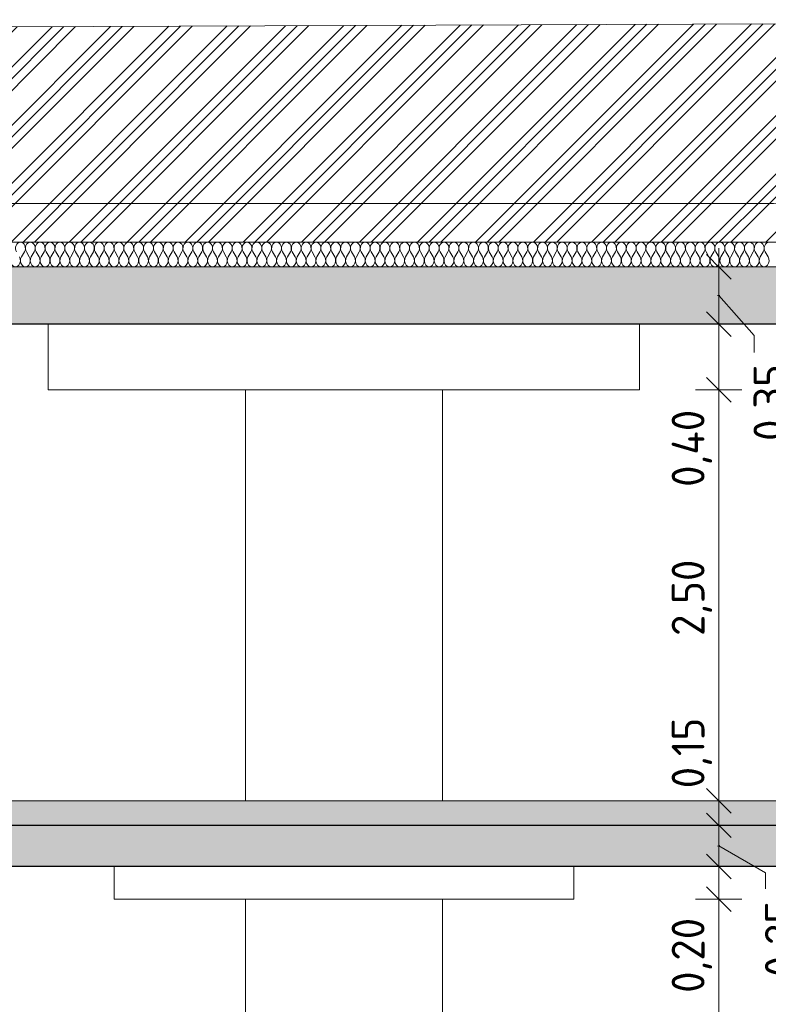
# Model space of a CAD drawing. Header units: millimetres. Extents: x -7244281 to -6598479, y 5719953 to 5938280.
# Tile 15 of 73: x -6774381 to -6769821, y 5728958 to 5734951. Entities that reach past the tile are written whole.
import ezdxf
from ezdxf.enums import TextEntityAlignment as Align

# ---------------------------------------------------------------- set-up
doc = ezdxf.new("R2010")
doc.units = ezdxf.units.MM
doc.header["$MEASUREMENT"] = 0
doc.set_wipeout_variables(frame=1)
doc.linetypes.add('Wipeout_Contour', pattern=[1000, 0, -1000])
doc.linetypes.add('Штрихпунктирная', pattern=[670.277762, 352.777767, -176.388884, 0, -141.111112])
for name, color, linetype, lineweight in [('0_Ном._пера__1', 7, 'Continuous', 0), ('0_Ном._пера__120', 7, 'Continuous', 0), ('АР-Перекрытия_Приямки.АР_Ном._пера__1', 7, 'Continuous', 30), ('АР-Перекрытия_Приямки.АР_Ном._пера__101', 252, 'Continuous', 0), ('АР-Разуклонка кровли_Ном._пера__1', 7, 'Continuous', 0), ('АР-Стены_внутренние_пилоны.АР_Ном._пера__1', 7, 'Continuous', 30), ('АР-Чертеж-Оси_Осевые размеры.АР_Ном._пера__120', 7, 'Continuous', 0), ('АР-Чертеж-Размеры.АР_Ном._пера__1', 7, 'Continuous', 0), ('Местность - Рельеф_Ном._пера__1', 7, 'Continuous', 0)]:
    doc.layers.add(name, color=color, linetype=linetype, lineweight=lineweight)
for name, color, linetype in [('АР-Перекрытия_Приямки.АР', 7, 'Continuous'), ('АР-Разуклонка кровли', 7, 'Continuous'), ('АР-Стены_внутренние_пилоны.АР', 7, 'Continuous'), ('АР-Чертеж-Оси_Осевые размеры.АР', 7, 'Continuous'), ('АР-Чертеж-Размеры.АР', 7, 'Continuous'), ('Местность - Рельеф', 7, 'Continuous')]:
    doc.layers.add(name, color=color, linetype=linetype)
doc.layers.add('АР-Перекрытия_Приямки.АР_Ном._пера__180', color=7, linetype='Continuous', lineweight=5, true_color=0xd6cda7)
doc.styles.add('РЎР“Р•РќР•Р\xa0Р\x98Р\xa0_РЎРўР\x98Р›Р¬_1', font='GOTHIC.TTF')
doc.styles.add('РЎР“Р•РќР•Р\xa0Р\x98Р\xa0_РЎРўР\x98Р›Р¬_2', font='GOST_Common.ttf')
doc.dimstyles.new('СГЕНЕРИР_СТИЛЬ__3', dxfattribs={"dimtxt": 200, "dimasz": 142.5, "dimexe": 0.18, "dimexo": 300000, "dimgap": 0, "dimtad": 1, "dimlfac": 0.001, "dimzin": 0, "dimdsep": 46, "dimtxsty": 'РЎР“Р•РќР•Р\xa0Р\x98Р\xa0_РЎРўР\x98Р›Р¬_2', "dimblk": 'ARROWHEAD_6', "dimblk1": 'ARROWHEAD_6', "dimblk2": 'ARROWHEAD_6', "dimcen": 0.09, "dimclrd": 7, "dimclre": 7, "dimclrt": 7, "dimadec": 0, "dimazin": 0, "dimtfac": 1, "dimtdec": 4, "dimtmove": 0, "dimatfit": 3, "dimfxl": 1, "dimtolj": 1, "dimtzin": 0, "dimarcsym": 0})
doc.dimstyles.new('СГЕНЕРИР_СТИЛЬ__5', dxfattribs={"dimtxt": 200, "dimasz": 142.5, "dimexe": 0.18, "dimexo": 300000, "dimgap": 0, "dimtad": 1, "dimlfac": 0.001, "dimzin": 0, "dimdsep": 46, "dimtxsty": 'РЎР“Р•РќР•Р\xa0Р\x98Р\xa0_РЎРўР\x98Р›Р¬_2', "dimblk": 'ARROWHEAD_6', "dimblk1": 'ARROWHEAD_6', "dimblk2": 'ARROWHEAD_6', "dimcen": 0.09, "dimclrd": 7, "dimclre": 7, "dimclrt": 7, "dimadec": 0, "dimazin": 0, "dimtfac": 1, "dimtdec": 4, "dimtmove": 2, "dimatfit": 3, "dimfxl": 1, "dimtolj": 1, "dimtzin": 0, "dimarcsym": 0})
doc.dimstyles.new('СГЕНЕРИР_СТИЛЬ__7', dxfattribs={"dimtxt": 0.18, "dimasz": 91.2, "dimexe": 0.18, "dimexo": 0.0625, "dimgap": 0, "dimtad": 0, "dimtih": 1, "dimtoh": 1, "dimdec": 4, "dimzin": 0, "dimdsep": 46, "dimcen": 0.09, "dimadec": 0, "dimazin": 0, "dimtfac": 1, "dimtdec": 4, "dimtmove": 0, "dimatfit": 3, "dimldrblk": 'ARROWHEAD_11', "dimfxl": 1, "dimtolj": 1, "dimtzin": 0, "dimarcsym": 0})
pattern_1 = [(45, (-6283484.88, 5731196.98), (-84.852814, 84.852814), []), (45, (-6283527.3, 5731239.41), (-84.852814, 84.852814), [90, -30, 0, -30])]

# ---------------------------------------------------------------- blocks, each defined once
blk = doc.blocks.new('Элемент Разреза_6_1', base_point=(-6283484.9, 5731197))
at = {"layer": 'АР-Перекрытия_Приямки.АР_Ном._пера__101', "linetype": 'Continuous', "lineweight": 0}
h = blk.add_hatch(dxfattribs=at)
h.set_pattern_fill('ЖЕЛЕЗОБЕТОН__PROJECT__0001', color=252, style=0, pattern_type=2)
h.set_pattern_definition(pattern_1)
h.paths.add_polyline_path([(-6808853.1, 5733097), (-6767056.6, 5733097), (-6767056.6, 5733447), (-6808853.1, 5733447)])
at = {"layer": 'АР-Перекрытия_Приямки.АР_Ном._пера__1', "color": 7, "linetype": 'Continuous', "lineweight": 30}
for p, q in [((-6767056.6, 5733447), (-6808853.1, 5733447)), ((-6767456.6, 5733097), (-6796706.6, 5733097))]:
    blk.add_line(p, q, dxfattribs=at)
blk = doc.blocks.new('Элемент Разреза_9_1', base_point=(-6283484.9, 5731197))
at = {"layer": 'Местность - Рельеф', "linetype": 'Continuous', "lineweight": 0, "true_color": 0x000000}
h = blk.add_hatch(dxfattribs=at)
h.set_pattern_fill('АЛЮМИНИЙ_0001', color=18, style=0, pattern_type=2)
h.set_pattern_definition([(45, (-6283484.88, 5731196.98), (-176.7767, 176.7767), []), (45, (-6283520.23, 5731232.34), (-176.7767, 176.7767), []), (45, (-6283555.6, 5731267.7), (-176.7767, 176.7767), [])])
h.paths.add_polyline_path([(-6808853.1, 5733447), (-6767056.6, 5733447), (-6767056.6, 5729797), (-6764184.8, 5729797), (-6764184.8, 5734950.9), (-6765000.5, 5734934), (-6768199.7, 5734932.4), (-6777057.5, 5734897), (-6783555, 5734762.4), (-6785794.5, 5734713.8), (-6789811.1, 5734630.6), (-6797346.2, 5734623.6), (-6802770.1, 5734669), (-6808169.9, 5734610.5), (-6808294.5, 5734612.9), (-6808853.1, 5734614.7)])
at = {"layer": 'Местность - Рельеф_Ном._пера__1', "color": 7, "linetype": 'Continuous', "lineweight": 0}
for p, q in [((-6773006.6, 5730197), (-6773006.6, 5733097)), ((-6771806.6, 5730197), (-6771806.6, 5733097))]:
    blk.add_line(p, q, dxfattribs=at)
at = {"layer": 'Местность - Рельеф_Ном._пера__1', "color": 7, "linetype": 'Continuous', "lineweight": 0, "flags": 128}
blk.add_lwpolyline([(-6808853.1, 5734614.7), (-6808294.5, 5734612.9), (-6808169.9, 5734610.5), (-6802770.1, 5734669), (-6797346.2, 5734623.6), (-6789811.1, 5734630.6), (-6785794.5, 5734713.8), (-6783555, 5734762.4), (-6777057.5, 5734897), (-6768199.7, 5734932.4), (-6765000.5, 5734934), (-6764184.8, 5734950.9)], dxfattribs=at)
blk = doc.blocks.new('Элемент Разреза_12_1', base_point=(-6283484.9, 5731197))
at = {"layer": 'АР-Разуклонка кровли_Ном._пера__1', "color": 7, "linetype": 'Continuous', "lineweight": 0, "flags": 128}
blk.add_lwpolyline([(-6767056.6, 5733787), (-6769790.5, 5733831.5), (-6808853.1, 5733831.5)], dxfattribs=at)
blk = doc.blocks.new('Элемент Разреза_15_1', base_point=(-6283484.9, 5731197))
at = {"layer": 'АР-Стены_внутренние_пилоны.АР_Ном._пера__1', "color": 7, "linetype": 'Continuous', "lineweight": 0}
for p, q in [((-6773006.6, 5726597), (-6773006.6, 5729797)), ((-6771806.6, 5726597), (-6771806.6, 5729797))]:
    blk.add_line(p, q, dxfattribs=at)
blk = doc.blocks.new('Стандартный Маркер Сетки[5]_1', base_point=(-6773006.6, 5729797))
at = {"layer": 'АР-Чертеж-Оси_Осевые размеры.АР_Ном._пера__120', "color": 7, "linetype": 'Штрихпунктирная', "lineweight": 0}
blk.add_line((-6773006.6, 5728797), (-6773006.6, 5729797), dxfattribs=at)
at = {"layer": 'АР-Чертеж-Оси_Осевые размеры.АР_Ном._пера__120', "color": 7, "lineweight": 0, "style": 'РЎР“Р•РќР•Р\xa0Р\x98Р\xa0_РЎРўР\x98Р›Р¬_1'}
blk.add_attdef('AC_MarkerText_1', text='', height=350, rotation=360, dxfattribs=at).set_placement((-6773006.6, 5723653.1), align=Align.TOP_CENTER)
blk = doc.blocks.new('Элемент Разреза_18_1', base_point=(-6283484.9, 5731197))
at = {"layer": 'АР-Перекрытия_Приямки.АР_Ном._пера__101', "linetype": 'Continuous', "lineweight": 0}
h = blk.add_hatch(dxfattribs=at)
h.set_pattern_fill('ЖЕЛЕЗОБЕТОН__PROJECT__0001', color=252, style=0, pattern_type=2)
h.set_pattern_definition(pattern_1)
h.paths.add_polyline_path([(-6780207.3, 5729797), (-6767056.6, 5729797), (-6767056.6, 5730047), (-6767456.6, 5730047), (-6780207.3, 5730047)])
at = {"layer": 'АР-Перекрытия_Приямки.АР_Ном._пера__180', "linetype": 'Continuous', "lineweight": 0, "true_color": 0xf4f1e8}
blk.add_hatch(color=7, dxfattribs=at).paths.add_polyline_path([(-6780207.3, 5730197), (-6780207.3, 5730047), (-6767456.6, 5730047), (-6767456.6, 5730197)])
at = {"layer": 'АР-Перекрытия_Приямки.АР_Ном._пера__1', "color": 7, "linetype": 'Continuous', "lineweight": 0}
blk.add_line((-6767456.6, 5730197), (-6780207.3, 5730197), dxfattribs=at)
at = {"layer": 'АР-Перекрытия_Приямки.АР_Ном._пера__1', "color": 7, "linetype": 'Continuous', "lineweight": 30}
for p, q in [((-6767456.6, 5730047), (-6780207.3, 5730047)), ((-6767456.6, 5729797), (-6780207.3, 5729797))]:
    blk.add_line(p, q, dxfattribs=at)
blk = doc.blocks.new('*X55', base_point=(-6283484.9, 5731197))
at = {"layer": '0_Ном._пера__1', "color": 7, "linetype": 'Continuous', "lineweight": 0}
for p, q in [((-6774370.5, 5733507), (-6774352.5, 5733537)), ((-6774322.5, 5733507), (-6774340.5, 5733537)), ((-6774310.5, 5733507), (-6774292.5, 5733537)), ((-6774262.5, 5733507), (-6774280.5, 5733537)), ((-6774250.5, 5733507), (-6774232.5, 5733537)), ((-6774202.5, 5733507), (-6774220.5, 5733537)), ((-6774190.5, 5733507), (-6774172.5, 5733537)), ((-6774142.5, 5733507), (-6774160.5, 5733537)), ((-6774130.5, 5733507), (-6774112.5, 5733537)), ((-6774082.5, 5733507), (-6774100.5, 5733537)), ((-6774070.5, 5733507), (-6774052.5, 5733537)), ((-6774022.5, 5733507), (-6774040.5, 5733537)), ((-6774010.5, 5733507), (-6773992.5, 5733537)), ((-6773962.5, 5733507), (-6773980.5, 5733537)), ((-6773950.5, 5733507), (-6773932.5, 5733537)), ((-6773902.5, 5733507), (-6773920.5, 5733537)), ((-6773890.5, 5733507), (-6773872.5, 5733537)), ((-6773842.5, 5733507), (-6773860.5, 5733537)), ((-6773830.5, 5733507), (-6773812.5, 5733537)), ((-6773782.5, 5733507), (-6773800.5, 5733537)), ((-6773770.5, 5733507), (-6773752.5, 5733537)), ((-6773722.5, 5733507), (-6773740.5, 5733537)), ((-6773710.5, 5733507), (-6773692.5, 5733537)), ((-6773662.5, 5733507), (-6773680.5, 5733537)), ((-6773650.5, 5733507), (-6773632.5, 5733537)), ((-6773602.5, 5733507), (-6773620.5, 5733537)), ((-6773590.5, 5733507), (-6773572.5, 5733537)), ((-6773542.5, 5733507), (-6773560.5, 5733537)), ((-6773530.5, 5733507), (-6773512.5, 5733537)), ((-6773482.5, 5733507), (-6773500.5, 5733537)), ((-6773470.5, 5733507), (-6773452.5, 5733537)), ((-6773422.5, 5733507), (-6773440.5, 5733537)), ((-6773410.5, 5733507), (-6773392.5, 5733537)), ((-6773362.5, 5733507), (-6773380.5, 5733537)), ((-6773350.5, 5733507), (-6773332.5, 5733537)), ((-6773302.5, 5733507), (-6773320.5, 5733537)), ((-6773290.5, 5733507), (-6773272.5, 5733537)), ((-6773242.5, 5733507), (-6773260.5, 5733537)), ((-6773230.5, 5733507), (-6773212.5, 5733537)), ((-6773182.5, 5733507), (-6773200.5, 5733537)), ((-6773170.5, 5733507), (-6773152.5, 5733537)), ((-6773122.5, 5733507), (-6773140.5, 5733537)), ((-6773110.5, 5733507), (-6773092.5, 5733537)), ((-6773062.5, 5733507), (-6773080.5, 5733537)), ((-6773050.5, 5733507), (-6773032.5, 5733537)), ((-6773002.5, 5733507), (-6773020.5, 5733537)), ((-6772990.5, 5733507), (-6772972.5, 5733537)), ((-6772942.5, 5733507), (-6772960.5, 5733537)), ((-6772930.5, 5733507), (-6772912.5, 5733537)), ((-6772882.5, 5733507), (-6772900.5, 5733537)), ((-6772870.5, 5733507), (-6772852.5, 5733537)), ((-6772822.5, 5733507), (-6772840.5, 5733537)), ((-6772810.5, 5733507), (-6772792.5, 5733537)), ((-6772762.5, 5733507), (-6772780.5, 5733537)), ((-6772750.5, 5733507), (-6772732.5, 5733537)), ((-6772702.5, 5733507), (-6772720.5, 5733537)), ((-6772690.5, 5733507), (-6772672.5, 5733537)), ((-6772642.5, 5733507), (-6772660.5, 5733537)), ((-6772630.5, 5733507), (-6772612.5, 5733537)), ((-6772582.5, 5733507), (-6772600.5, 5733537)), ((-6772570.5, 5733507), (-6772552.5, 5733537)), ((-6772522.5, 5733507), (-6772540.5, 5733537)), ((-6772510.5, 5733507), (-6772492.5, 5733537)), ((-6772462.5, 5733507), (-6772480.5, 5733537)), ((-6772450.5, 5733507), (-6772432.5, 5733537)), ((-6772402.5, 5733507), (-6772420.5, 5733537)), ((-6772390.5, 5733507), (-6772372.5, 5733537)), ((-6772342.5, 5733507), (-6772360.5, 5733537)), ((-6772330.5, 5733507), (-6772312.5, 5733537)), ((-6772282.5, 5733507), (-6772300.5, 5733537)), ((-6772270.5, 5733507), (-6772252.5, 5733537)), ((-6772222.5, 5733507), (-6772240.5, 5733537)), ((-6772210.5, 5733507), (-6772192.5, 5733537)), ((-6772162.5, 5733507), (-6772180.5, 5733537)), ((-6772150.5, 5733507), (-6772132.5, 5733537)), ((-6772102.5, 5733507), (-6772120.5, 5733537)), ((-6772090.5, 5733507), (-6772072.5, 5733537)), ((-6772042.5, 5733507), (-6772060.5, 5733537)), ((-6772030.5, 5733507), (-6772012.5, 5733537)), ((-6771982.5, 5733507), (-6772000.5, 5733537)), ((-6771970.5, 5733507), (-6771952.5, 5733537)), ((-6771922.5, 5733507), (-6771940.5, 5733537)), ((-6771910.5, 5733507), (-6771892.5, 5733537)), ((-6771862.5, 5733507), (-6771880.5, 5733537)), ((-6771850.5, 5733507), (-6771832.5, 5733537)), ((-6771802.5, 5733507), (-6771820.5, 5733537)), ((-6771790.5, 5733507), (-6771772.5, 5733537)), ((-6771742.5, 5733507), (-6771760.5, 5733537)), ((-6771730.5, 5733507), (-6771712.5, 5733537)), ((-6771682.5, 5733507), (-6771700.5, 5733537)), ((-6771670.5, 5733507), (-6771652.5, 5733537)), ((-6771622.5, 5733507), (-6771640.5, 5733537)), ((-6771610.5, 5733507), (-6771592.5, 5733537)), ((-6771562.5, 5733507), (-6771580.5, 5733537)), ((-6771550.5, 5733507), (-6771532.5, 5733537)), ((-6771502.5, 5733507), (-6771520.5, 5733537)), ((-6771490.5, 5733507), (-6771472.5, 5733537)), ((-6771442.5, 5733507), (-6771460.5, 5733537)), ((-6771430.5, 5733507), (-6771412.5, 5733537)), ((-6771382.5, 5733507), (-6771400.5, 5733537)), ((-6771370.5, 5733507), (-6771352.5, 5733537)), ((-6771322.5, 5733507), (-6771340.5, 5733537)), ((-6771310.5, 5733507), (-6771292.5, 5733537)), ((-6771262.5, 5733507), (-6771280.5, 5733537)), ((-6771250.5, 5733507), (-6771232.5, 5733537)), ((-6771202.5, 5733507), (-6771220.5, 5733537)), ((-6771190.5, 5733507), (-6771172.5, 5733537)), ((-6771142.5, 5733507), (-6771160.5, 5733537)), ((-6771130.5, 5733507), (-6771112.5, 5733537)), ((-6771082.5, 5733507), (-6771100.5, 5733537)), ((-6771070.5, 5733507), (-6771052.5, 5733537)), ((-6771022.5, 5733507), (-6771040.5, 5733537)), ((-6771010.5, 5733507), (-6770992.5, 5733537)), ((-6770962.5, 5733507), (-6770980.5, 5733537)), ((-6770950.5, 5733507), (-6770932.5, 5733537)), ((-6770902.5, 5733507), (-6770920.5, 5733537)), ((-6770890.5, 5733507), (-6770872.5, 5733537)), ((-6770842.5, 5733507), (-6770860.5, 5733537)), ((-6770830.5, 5733507), (-6770812.5, 5733537)), ((-6770782.5, 5733507), (-6770800.5, 5733537)), ((-6770770.5, 5733507), (-6770752.5, 5733537)), ((-6770722.5, 5733507), (-6770740.5, 5733537)), ((-6770710.5, 5733507), (-6770692.5, 5733537)), ((-6770662.5, 5733507), (-6770680.5, 5733537)), ((-6770650.5, 5733507), (-6770632.5, 5733537)), ((-6770602.5, 5733507), (-6770620.5, 5733537)), ((-6770590.5, 5733507), (-6770572.5, 5733537)), ((-6770542.5, 5733507), (-6770560.5, 5733537)), ((-6770530.5, 5733507), (-6770512.5, 5733537)), ((-6770482.5, 5733507), (-6770500.5, 5733537)), ((-6770470.5, 5733507), (-6770452.5, 5733537)), ((-6770422.5, 5733507), (-6770440.5, 5733537)), ((-6770410.5, 5733507), (-6770392.5, 5733537)), ((-6770362.5, 5733507), (-6770380.5, 5733537)), ((-6770350.5, 5733507), (-6770332.5, 5733537)), ((-6770302.5, 5733507), (-6770320.5, 5733537)), ((-6770290.5, 5733507), (-6770272.5, 5733537)), ((-6770242.5, 5733507), (-6770260.5, 5733537)), ((-6770230.5, 5733507), (-6770212.5, 5733537)), ((-6770182.5, 5733507), (-6770200.5, 5733537)), ((-6770170.5, 5733507), (-6770152.5, 5733537)), ((-6770122.5, 5733507), (-6770140.5, 5733537)), ((-6770110.5, 5733507), (-6770092.5, 5733537)), ((-6770062.5, 5733507), (-6770080.5, 5733537)), ((-6770050.5, 5733507), (-6770032.5, 5733537)), ((-6770002.5, 5733507), (-6770020.5, 5733537)), ((-6769990.5, 5733507), (-6769972.5, 5733537)), ((-6769942.5, 5733507), (-6769960.5, 5733537)), ((-6769930.5, 5733507), (-6769912.5, 5733537)), ((-6769882.5, 5733507), (-6769900.5, 5733537)), ((-6769870.5, 5733507), (-6769852.5, 5733537)), ((-6769822.5, 5733507), (-6769840.5, 5733537))]:
    blk.add_line(p, q, dxfattribs=at)
for centre, start_param, end_param in [((-6774376.5, 5733559.5), 0, 2.214297), ((-6774376.5, 5733559.5), 4.068888, 6.283185), ((-6774316.5, 5733559.5), 0, 2.214297), ((-6774316.5, 5733559.5), 4.068888, 6.283185), ((-6774256.5, 5733559.5), 0, 2.214297), ((-6774256.5, 5733559.5), 4.068888, 6.283185), ((-6774196.5, 5733559.5), 0, 2.214297), ((-6774196.5, 5733559.5), 4.068888, 6.283185), ((-6774136.5, 5733559.5), 0, 2.214297), ((-6774136.5, 5733559.5), 4.068888, 6.283185), ((-6774076.5, 5733559.5), 0, 2.214297), ((-6774076.5, 5733559.5), 4.068888, 6.283185), ((-6774016.5, 5733559.5), 0, 2.214297), ((-6774016.5, 5733559.5), 4.068888, 6.283185), ((-6773956.5, 5733559.5), 0, 2.214297), ((-6773956.5, 5733559.5), 4.068888, 6.283185), ((-6773896.5, 5733559.5), 0, 2.214297), ((-6773896.5, 5733559.5), 4.068888, 6.283185), ((-6773836.5, 5733559.5), 0, 2.214297), ((-6773836.5, 5733559.5), 4.068888, 6.283185), ((-6773776.5, 5733559.5), 0, 2.214297), ((-6773776.5, 5733559.5), 4.068888, 6.283185), ((-6773716.5, 5733559.5), 0, 2.214297), ((-6773716.5, 5733559.5), 4.068888, 6.283185), ((-6773656.5, 5733559.5), 0, 2.214297), ((-6773656.5, 5733559.5), 4.068888, 6.283185), ((-6773596.5, 5733559.5), 0, 2.214297), ((-6773596.5, 5733559.5), 4.068888, 6.283185), ((-6773536.5, 5733559.5), 0, 2.214297), ((-6773536.5, 5733559.5), 4.068888, 6.283185), ((-6773476.5, 5733559.5), 0, 2.214297), ((-6773476.5, 5733559.5), 4.068888, 6.283185), ((-6773416.5, 5733559.5), 0, 2.214297), ((-6773416.5, 5733559.5), 4.068888, 6.283185), ((-6773356.5, 5733559.5), 0, 2.214297), ((-6773356.5, 5733559.5), 4.068888, 6.283185), ((-6773296.5, 5733559.5), 0, 2.214297), ((-6773296.5, 5733559.5), 4.068888, 6.283185), ((-6773236.5, 5733559.5), 0, 2.214297), ((-6773236.5, 5733559.5), 4.068888, 6.283185), ((-6773176.5, 5733559.5), 0, 2.214297), ((-6773176.5, 5733559.5), 4.068888, 6.283185), ((-6773116.5, 5733559.5), 0, 2.214297), ((-6773116.5, 5733559.5), 4.068888, 6.283185), ((-6773056.5, 5733559.5), 0, 2.214297), ((-6773056.5, 5733559.5), 4.068888, 6.283185), ((-6772996.5, 5733559.5), 0, 2.214297), ((-6772996.5, 5733559.5), 4.068888, 6.283185), ((-6772936.5, 5733559.5), 0, 2.214297), ((-6772936.5, 5733559.5), 4.068888, 6.283185), ((-6772876.5, 5733559.5), 0, 2.214297), ((-6772876.5, 5733559.5), 4.068888, 6.283185), ((-6772816.5, 5733559.5), 0, 2.214297), ((-6772816.5, 5733559.5), 4.068888, 6.283185), ((-6772756.5, 5733559.5), 0, 2.214297), ((-6772756.5, 5733559.5), 4.068888, 6.283185), ((-6772696.5, 5733559.5), 0, 2.214297), ((-6772696.5, 5733559.5), 4.068888, 6.283185), ((-6772636.5, 5733559.5), 0, 2.214297), ((-6772636.5, 5733559.5), 4.068888, 6.283185), ((-6772576.5, 5733559.5), 0, 2.214297), ((-6772576.5, 5733559.5), 4.068888, 6.283185), ((-6772516.5, 5733559.5), 0, 2.214297), ((-6772516.5, 5733559.5), 4.068888, 6.283185), ((-6772456.5, 5733559.5), 0, 2.214297), ((-6772456.5, 5733559.5), 4.068888, 6.283185), ((-6772396.5, 5733559.5), 0, 2.214297), ((-6772396.5, 5733559.5), 4.068888, 6.283185), ((-6772336.5, 5733559.5), 0, 2.214297), ((-6772336.5, 5733559.5), 4.068888, 6.283185), ((-6772276.5, 5733559.5), 0, 2.214297), ((-6772276.5, 5733559.5), 4.068888, 6.283185), ((-6772216.5, 5733559.5), 0, 2.214297), ((-6772216.5, 5733559.5), 4.068888, 6.283185), ((-6772156.5, 5733559.5), 0, 2.214297), ((-6772156.5, 5733559.5), 4.068888, 6.283185), ((-6772096.5, 5733559.5), 0, 2.214297), ((-6772096.5, 5733559.5), 4.068888, 6.283185), ((-6772036.5, 5733559.5), 0, 2.214297), ((-6772036.5, 5733559.5), 4.068888, 6.283185), ((-6771976.5, 5733559.5), 0, 2.214297), ((-6771976.5, 5733559.5), 4.068888, 6.283185), ((-6771916.5, 5733559.5), 0, 2.214297), ((-6771916.5, 5733559.5), 4.068888, 6.283185), ((-6771856.5, 5733559.5), 0, 2.214297), ((-6771856.5, 5733559.5), 4.068888, 6.283185), ((-6771796.5, 5733559.5), 0, 2.214297), ((-6771796.5, 5733559.5), 4.068888, 6.283185), ((-6771736.5, 5733559.5), 0, 2.214297), ((-6771736.5, 5733559.5), 4.068888, 6.283185), ((-6771676.5, 5733559.5), 0, 2.214297), ((-6771676.5, 5733559.5), 4.068888, 6.283185), ((-6771616.5, 5733559.5), 0, 2.214297), ((-6771616.5, 5733559.5), 4.068888, 6.283185), ((-6771556.5, 5733559.5), 0, 2.214297), ((-6771556.5, 5733559.5), 4.068888, 6.283185), ((-6771496.5, 5733559.5), 0, 2.214297), ((-6771496.5, 5733559.5), 4.068888, 6.283185), ((-6771436.5, 5733559.5), 0, 2.214297), ((-6771436.5, 5733559.5), 4.068888, 6.283185), ((-6771376.5, 5733559.5), 0, 2.214297), ((-6771376.5, 5733559.5), 4.068888, 6.283185), ((-6771316.5, 5733559.5), 0, 2.214297), ((-6771316.5, 5733559.5), 4.068888, 6.283185), ((-6771256.5, 5733559.5), 0, 2.214297), ((-6771256.5, 5733559.5), 4.068888, 6.283185), ((-6771196.5, 5733559.5), 0, 2.214297), ((-6771196.5, 5733559.5), 4.068888, 6.283185), ((-6771136.5, 5733559.5), 0, 2.214297), ((-6771136.5, 5733559.5), 4.068888, 6.283185), ((-6771076.5, 5733559.5), 0, 2.214297), ((-6771076.5, 5733559.5), 4.068888, 6.283185), ((-6771016.5, 5733559.5), 0, 2.214297), ((-6771016.5, 5733559.5), 4.068888, 6.283185), ((-6770956.5, 5733559.5), 0, 2.214297), ((-6770956.5, 5733559.5), 4.068888, 6.283185), ((-6770896.5, 5733559.5), 0, 2.214297), ((-6770896.5, 5733559.5), 4.068888, 6.283185), ((-6770836.5, 5733559.5), 0, 2.214297), ((-6770836.5, 5733559.5), 4.068888, 6.283185), ((-6770776.5, 5733559.5), 0, 2.214297), ((-6770776.5, 5733559.5), 4.068888, 6.283185), ((-6770716.5, 5733559.5), 0, 2.214297), ((-6770716.5, 5733559.5), 4.068888, 6.283185), ((-6770656.5, 5733559.5), 0, 2.214297), ((-6770656.5, 5733559.5), 4.068888, 6.283185), ((-6770596.5, 5733559.5), 0, 2.214297), ((-6770596.5, 5733559.5), 4.068888, 6.283185), ((-6770536.5, 5733559.5), 0, 2.214297), ((-6770536.5, 5733559.5), 4.068888, 6.283185), ((-6770476.5, 5733559.5), 0, 2.214297), ((-6770476.5, 5733559.5), 4.068888, 6.283185), ((-6770416.5, 5733559.5), 0, 2.214297), ((-6770416.5, 5733559.5), 4.068888, 6.283185), ((-6770356.5, 5733559.5), 0, 2.214297), ((-6770356.5, 5733559.5), 4.068888, 6.283185), ((-6770296.5, 5733559.5), 0, 2.214297), ((-6770296.5, 5733559.5), 4.068888, 6.283185), ((-6770236.5, 5733559.5), 0, 2.214297), ((-6770236.5, 5733559.5), 4.068888, 6.283185), ((-6770176.5, 5733559.5), 0, 2.214297), ((-6770176.5, 5733559.5), 4.068888, 6.283185), ((-6770116.5, 5733559.5), 0, 2.214297), ((-6770116.5, 5733559.5), 4.068888, 6.283185), ((-6770056.5, 5733559.5), 0, 2.214297), ((-6770056.5, 5733559.5), 4.068888, 6.283185), ((-6769996.5, 5733559.5), 0, 2.214297), ((-6769996.5, 5733559.5), 4.068888, 6.283185), ((-6769936.5, 5733559.5), 0, 2.214297), ((-6769936.5, 5733559.5), 4.068888, 6.283185), ((-6769876.5, 5733559.5), 0, 2.214297), ((-6769876.5, 5733559.5), 4.068888, 6.283185), ((-6769816.5, 5733559.5), 0, 2.214297), ((-6774406.5, 5733484.5), 0.927295, 5.35589), ((-6774346.5, 5733484.5), 0.927295, 5.35589), ((-6774286.5, 5733484.5), 0.927295, 5.35589), ((-6774226.5, 5733484.5), 0.927295, 5.35589), ((-6774166.5, 5733484.5), 0.927295, 5.35589), ((-6774106.5, 5733484.5), 0.927295, 5.35589), ((-6774046.5, 5733484.5), 0.927295, 5.35589), ((-6773986.5, 5733484.5), 0.927295, 5.35589), ((-6773926.5, 5733484.5), 0.927295, 5.35589), ((-6773866.5, 5733484.5), 0.927295, 5.35589), ((-6773806.5, 5733484.5), 0.927295, 5.35589), ((-6773746.5, 5733484.5), 0.927295, 5.35589), ((-6773686.5, 5733484.5), 0.927295, 5.35589), ((-6773626.5, 5733484.5), 0.927295, 5.35589), ((-6773566.5, 5733484.5), 0.927295, 5.35589), ((-6773506.5, 5733484.5), 0.927295, 5.35589), ((-6773446.5, 5733484.5), 0.927295, 5.35589), ((-6773386.5, 5733484.5), 0.927295, 5.35589), ((-6773326.5, 5733484.5), 0.927295, 5.35589), ((-6773266.5, 5733484.5), 0.927295, 5.35589), ((-6773206.5, 5733484.5), 0.927295, 5.35589), ((-6773146.5, 5733484.5), 0.927295, 5.35589), ((-6773086.5, 5733484.5), 0.927295, 5.35589), ((-6773026.5, 5733484.5), 0.927295, 5.35589), ((-6772966.5, 5733484.5), 0.927295, 5.35589), ((-6772906.5, 5733484.5), 0.927295, 5.35589), ((-6772846.5, 5733484.5), 0.927295, 5.35589), ((-6772786.5, 5733484.5), 0.927295, 5.35589), ((-6772726.5, 5733484.5), 0.927295, 5.35589), ((-6772666.5, 5733484.5), 0.927295, 5.35589), ((-6772606.5, 5733484.5), 0.927295, 5.35589), ((-6772546.5, 5733484.5), 0.927295, 5.35589), ((-6772486.5, 5733484.5), 0.927295, 5.35589), ((-6772426.5, 5733484.5), 0.927295, 5.35589), ((-6772366.5, 5733484.5), 0.927295, 5.35589), ((-6772306.5, 5733484.5), 0.927295, 5.35589), ((-6772246.5, 5733484.5), 0.927295, 5.35589), ((-6772186.5, 5733484.5), 0.927295, 5.35589), ((-6772126.5, 5733484.5), 0.927295, 5.35589), ((-6772066.5, 5733484.5), 0.927295, 5.35589), ((-6772006.5, 5733484.5), 0.927295, 5.35589), ((-6771946.5, 5733484.5), 0.927295, 5.35589), ((-6771886.5, 5733484.5), 0.927295, 5.35589), ((-6771826.5, 5733484.5), 0.927295, 5.35589), ((-6771766.5, 5733484.5), 0.927295, 5.35589), ((-6771706.5, 5733484.5), 0.927295, 5.35589), ((-6771646.5, 5733484.5), 0.927295, 5.35589), ((-6771586.5, 5733484.5), 0.927295, 5.35589), ((-6771526.5, 5733484.5), 0.927295, 5.35589), ((-6771466.5, 5733484.5), 0.927295, 5.35589), ((-6771406.5, 5733484.5), 0.927295, 5.35589), ((-6771346.5, 5733484.5), 0.927295, 5.35589), ((-6771286.5, 5733484.5), 0.927295, 5.35589), ((-6771226.5, 5733484.5), 0.927295, 5.35589), ((-6771166.5, 5733484.5), 0.927295, 5.35589), ((-6771106.5, 5733484.5), 0.927295, 5.35589), ((-6771046.5, 5733484.5), 0.927295, 5.35589), ((-6770986.5, 5733484.5), 0.927295, 5.35589), ((-6770926.5, 5733484.5), 0.927295, 5.35589), ((-6770866.5, 5733484.5), 0.927295, 5.35589), ((-6770806.5, 5733484.5), 0.927295, 5.35589), ((-6770746.5, 5733484.5), 0.927295, 5.35589), ((-6770686.5, 5733484.5), 0.927295, 5.35589), ((-6770626.5, 5733484.5), 0.927295, 5.35589), ((-6770566.5, 5733484.5), 0.927295, 5.35589), ((-6770506.5, 5733484.5), 0.927295, 5.35589), ((-6770446.5, 5733484.5), 0.927295, 5.35589), ((-6770386.5, 5733484.5), 0.927295, 5.35589), ((-6770326.5, 5733484.5), 0.927295, 5.35589), ((-6770266.5, 5733484.5), 0.927295, 5.35589), ((-6770206.5, 5733484.5), 0.927295, 5.35589), ((-6770146.5, 5733484.5), 0.927295, 5.35589), ((-6770086.5, 5733484.5), 0.927295, 5.35589), ((-6770026.5, 5733484.5), 0.927295, 5.35589), ((-6769966.5, 5733484.5), 0.927295, 5.35589), ((-6769906.5, 5733484.5), 0.927295, 5.35589), ((-6769846.5, 5733484.5), 0.927295, 5.35589)]:
    blk.add_ellipse(centre, major_axis=(0, 37.5), ratio=0.8, start_param=start_param, end_param=end_param, dxfattribs=at)
blk = doc.blocks.new('Штриховка_1_1', base_point=(-6283484.9, 5731197))
at = {"color": 254, "linetype": 'Wipeout_Contour', "lineweight": 0, "ltscale": 35541248.03680699}
blk.add_wipeout([(-6808853.1, 5733447), (-6766906.4, 5733447), (-6766906.4, 5733597), (-6808853.1, 5733597)], dxfattribs=at)
at = {"layer": '0_Ном._пера__1', "color": 7, "linetype": 'Continuous', "lineweight": 0, "flags": 128}
blk.add_lwpolyline([(-6808853.1, 5733447), (-6808853.1, 5733597), (-6766906.4, 5733597), (-6766906.4, 5733447)], close=True, dxfattribs=at)
at = {"layer": '0_Ном._пера__1', "color": 7, "linetype": 'Continuous', "lineweight": 0}
blk.add_blockref('*X55', (-6283484.9, 5731197), dxfattribs=at)
blk = doc.blocks.new('*D70', base_point=(-6283484.9, 5731197))
at = {"layer": 'АР-Чертеж-Размеры.АР_Ном._пера__1', "color": 7, "linetype": 'Continuous', "lineweight": 0, "transparency": 16777216}
for p, q in [((-6770198.1, 5729672), (-6770048.1, 5729522)), ((-6769982.5, 5729597), (-6770263.7, 5729597)), ((-6770123.1, 5726597), (-6770123.1, 5729597)), ((-6770198.1, 5726672), (-6770048.1, 5726522)), ((-6769982.5, 5726597), (-6770263.7, 5726597)), ((-6770123.1, 5726484.5), (-6770123.1, 5726597))]:
    blk.add_line(p, q, dxfattribs=at)
at = {"layer": 'АР-Чертеж-Размеры.АР_Ном._пера__1', "color": 7, "lineweight": 0, "transparency": 16777216, "char_height": 200, "attachment_point": 7, "rotation": 90, "style": 'РЎР“Р•РќР•Р\xa0Р\x98Р\xa0_РЎРўР\x98Р›Р¬_2'}
for s, insert in [('\\A1;{\\pql;\\fGOST Common|b0|i0|c204|p0;\\W1.000000;0,25}', (-6769594.9, 5729122.6)), ('\\A1;{\\pql;\\fGOST Common|b0|i0|c204|p0;\\W1.000000;0,20}', (-6770163.1, 5729027.1)), ('\\A1;{\\pql;\\fGOST Common|b0|i0|c204|p0;\\W1.000000;3,00}', (-6770163.1, 5727849.5))]:
    blk.add_mtext(s, dxfattribs=dict(at, insert=insert))
blk = doc.blocks.new('ARROWHEAD_6')
at = {"color": 0, "linetype": 'Continuous', "lineweight": 0}
for p, q in [((-0.5, -0.5), (0.5, 0.5)), ((0, 0), (-1, 0))]:
    blk.add_line(p, q, dxfattribs=at)
blk = doc.blocks.new('*D71', base_point=(-6283484.9, 5731197))
at = {"layer": 'АР-Чертеж-Размеры.АР_Ном._пера__1', "color": 7, "linetype": 'Continuous', "lineweight": 0, "transparency": 16777216}
for p, q in [((-6770123.1, 5729922), (-6769837.8, 5729757.2)), ((-6770198.1, 5729872), (-6770048.1, 5729722)), ((-6769982.5, 5729797), (-6770263.7, 5729797)), ((-6770123.1, 5729597), (-6770123.1, 5729797)), ((-6769837.8, 5729757.2), (-6769837.8, 5729660.4)), ((-6770198.1, 5729672), (-6770048.1, 5729522))]:
    blk.add_line(p, q, dxfattribs=at)
blk = doc.blocks.new('*D72', base_point=(-6283484.9, 5731197))
at = {"layer": 'АР-Чертеж-Размеры.АР_Ном._пера__1', "color": 7, "linetype": 'Continuous', "lineweight": 0, "transparency": 16777216}
for p, q in [((-6770198.1, 5730122), (-6770048.1, 5729972)), ((-6769982.5, 5730047), (-6770263.7, 5730047)), ((-6770123.1, 5729797), (-6770123.1, 5730047)), ((-6770116.3, 5729923.8), (-6770129.9, 5729920.2)), ((-6770123.1, 5729922), (-6769837.8, 5729757.2)), ((-6770198.1, 5729872), (-6770048.1, 5729722)), ((-6769982.5, 5729797), (-6770263.7, 5729797))]:
    blk.add_line(p, q, dxfattribs=at)
blk = doc.blocks.new('*D73', base_point=(-6283484.9, 5731197))
at = {"layer": 'АР-Чертеж-Размеры.АР_Ном._пера__1', "color": 7, "linetype": 'Continuous', "lineweight": 0, "transparency": 16777216}
for p, q in [((-6770198.1, 5730272), (-6770048.1, 5730122)), ((-6769982.5, 5730197), (-6770263.7, 5730197)), ((-6770123.1, 5730047), (-6770123.1, 5730197)), ((-6770198.1, 5730122), (-6770048.1, 5729972)), ((-6769982.5, 5730047), (-6770263.7, 5730047))]:
    blk.add_line(p, q, dxfattribs=at)
blk = doc.blocks.new('*D74', base_point=(-6283484.9, 5731197))
at = {"layer": 'АР-Чертеж-Размеры.АР_Ном._пера__1', "color": 7, "linetype": 'Continuous', "lineweight": 0, "transparency": 16777216}
for p, q in [((-6770198.1, 5732772), (-6770048.1, 5732622)), ((-6769982.5, 5732697), (-6770263.7, 5732697)), ((-6770123.1, 5730197), (-6770123.1, 5732697)), ((-6770198.1, 5730272), (-6770048.1, 5730122)), ((-6769982.5, 5730197), (-6770263.7, 5730197))]:
    blk.add_line(p, q, dxfattribs=at)
at = {"layer": 'АР-Чертеж-Размеры.АР_Ном._пера__1', "color": 7, "lineweight": 0, "transparency": 16777216, "char_height": 200, "attachment_point": 7, "rotation": 90, "style": 'РЎР“Р•РќР•Р\xa0Р\x98Р\xa0_РЎРўР\x98Р›Р¬_2'}
for s, insert in [('\\A1;{\\pql;\\fGOST Common|b0|i0|c204|p0;\\W1.000000;0,35}', (-6769664.7, 5732386.4)), ('\\A1;{\\pql;\\fGOST Common|b0|i0|c204|p0;\\W1.000000;0,40}', (-6770163.1, 5732106.9)), ('\\A1;{\\pql;\\fGOST Common|b0|i0|c204|p0;\\W1.000000;2,50}', (-6770163.1, 5731199.5)), ('\\A1;{\\pql;\\fGOST Common|b0|i0|c204|p0;\\W1.000000;0,15}', (-6770163.1, 5730272))]:
    blk.add_mtext(s, dxfattribs=dict(at, insert=insert))
blk = doc.blocks.new('*D75', base_point=(-6283484.9, 5731197))
at = {"layer": 'АР-Чертеж-Размеры.АР_Ном._пера__1', "color": 7, "linetype": 'Continuous', "lineweight": 0, "transparency": 16777216}
for p, q in [((-6770123.1, 5733097), (-6770123.1, 5733447)), ((-6770123.1, 5733272), (-6769907.6, 5733027.7)), ((-6770198.1, 5733172), (-6770048.1, 5733022)), ((-6769982.5, 5733097), (-6770263.7, 5733097)), ((-6770123.1, 5732697), (-6770123.1, 5733097)), ((-6769907.6, 5733027.7), (-6769907.6, 5732924.2)), ((-6770198.1, 5732772), (-6770048.1, 5732622)), ((-6769982.5, 5732697), (-6770263.7, 5732697))]:
    blk.add_line(p, q, dxfattribs=at)
blk = doc.blocks.new('*D76', base_point=(-6283484.9, 5731197))
at = {"layer": 'АР-Чертеж-Размеры.АР_Ном._пера__1', "color": 7, "linetype": 'Continuous', "lineweight": 0, "transparency": 16777216}
for p, q in [((-6770123.1, 5733447), (-6770123.1, 5733559.5)), ((-6770048.1, 5733372), (-6770198.1, 5733522)), ((-6769982.5, 5733447), (-6770263.7, 5733447)), ((-6770123.1, 5733097), (-6770123.1, 5733447)), ((-6770116, 5733271.5), (-6770130.2, 5733272.4)), ((-6770123.1, 5733272), (-6769907.6, 5733027.7)), ((-6770198.1, 5733172), (-6770048.1, 5733022))]:
    blk.add_line(p, q, dxfattribs=at)
blk = doc.blocks.new('ARROWHEAD_11')
at = {"color": 0, "linetype": 'Continuous', "lineweight": 0}
blk.add_line((0, 0), (-1, 0), dxfattribs=at)
at = {"color": 0, "linetype": 'Continuous', "lineweight": 0, "const_width": 0.25, "flags": 128}
blk.add_lwpolyline([(-0.125, 0, 1), (0.125, 0, 1)], format="xyb", close=True, dxfattribs=at)

msp = doc.modelspace()

# ---------------------------------------------------------------- linework, layer by layer
at = {"layer": '0_Ном._пера__120', "color": 7, "linetype": 'Continuous', "lineweight": 0}
msp.add_lwpolyline([(-6774206.62, 5733096.982), (-6770606.62, 5733096.982), (-6770606.62, 5732696.982), (-6774206.62, 5732696.982)], close=True, dxfattribs=at)

# ---------------------------------------------------------------- block references
at = {"layer": 'АР-Перекрытия_Приямки.АР', "lineweight": 0}
for name in ['Элемент Разреза_6_1', 'Элемент Разреза_18_1']:
    msp.add_blockref(name, (-6283484.878, 5731196.982), dxfattribs=at)
at = {"layer": 'АР-Разуклонка кровли', "lineweight": 0}
msp.add_blockref('Элемент Разреза_12_1', (-6283484.878, 5731196.982), dxfattribs=at)
at = {"layer": 'АР-Стены_внутренние_пилоны.АР', "lineweight": 0}
msp.add_blockref('Элемент Разреза_15_1', (-6283484.878, 5731196.982), dxfattribs=at)
at = {"layer": 'АР-Чертеж-Оси_Осевые размеры.АР', "color": 8, "linetype": 'Continuous', "lineweight": 15}
msp.add_blockref('Стандартный Маркер Сетки[5]_1', (-6773006.62, 5729796.982), dxfattribs=at)
at = {"layer": 'Местность - Рельеф', "lineweight": 0}
msp.add_blockref('Элемент Разреза_9_1', (-6283484.878, 5731196.982), dxfattribs=at)

# ---------------------------------------------------------------- dimensions: what is measured, and where the dimension line sits
at = {"layer": 'АР-Чертеж-Размеры.АР', "color": 7, "linetype": 'Continuous', "lineweight": 0}
dim = msp.add_linear_dim(base=(-6770123.094, 5730196.982), p1=(-6767456.614, 5730046.982), p2=(-6788154.876, 5730196.982), angle=90, dimstyle='СГЕНЕРИР_СТИЛЬ__3', dxfattribs=at)
dim.commit()
dim.dimension.update_dxf_attribs({"geometry": '*D73', "text_midpoint": (-6770263.094, 5730530.898), "dimtype": 160, "text_rotation": 90})

# ---------------------------------------------------------------- leaders
at = {"layer": '0_Ном._пера__120', "color": 7, "linetype": 'Continuous', "lineweight": 0, "annotation_type": 0, "has_hookline": 1, "hookline_direction": 0, "text_width": 3484.432}
msp.add_leader([(-6779474.987, 5730197.194), (-6779474.987, 5731087.813), (-6777232.901, 5731066.214)], dimstyle='СГЕНЕРИР_СТИЛЬ__7', dxfattribs=at)

# ---------------------------------------------------------------- next in the draw order: block references
at = {"layer": '0_Ном._пера__1', "color": 7, "linetype": 'Continuous', "lineweight": 0}
msp.add_blockref('Штриховка_1_1', (-6283484.878, 5731196.982), dxfattribs=at)

# ---------------------------------------------------------------- next in the draw order: wipeouts: each hides what was drawn before it
at = {"color": 254, "linetype": 'Wipeout_Contour', "lineweight": 0, "ltscale": 35492331.70193446}
msp.add_wipeout([(-6774206.62, 5733096.982), (-6770606.62, 5733096.982), (-6770606.62, 5732696.982), (-6774206.62, 5732696.982)], dxfattribs=at)
at = {"color": 254, "linetype": 'Wipeout_Contour', "lineweight": 0, "ltscale": 35484062.84505437}
msp.add_wipeout([(-6773806.62, 5729796.982), (-6771006.62, 5729796.982), (-6771006.62, 5729596.982), (-6773806.62, 5729596.982)], dxfattribs=at)

# ---------------------------------------------------------------- next in the draw order: linework, layer by layer
at = {"layer": '0_Ном._пера__1', "color": 7, "linetype": 'Continuous', "lineweight": 0, "flags": 128}
for points in [[(-6774206.62, 5733096.982), (-6770606.62, 5733096.982), (-6770606.62, 5732696.982), (-6774206.62, 5732696.982)], [(-6773806.62, 5729796.982), (-6771006.62, 5729796.982), (-6771006.62, 5729596.982), (-6773806.62, 5729596.982)]]:
    msp.add_lwpolyline(points, close=True, dxfattribs=at)

# ---------------------------------------------------------------- next in the draw order: dimensions: what is measured, and where the dimension line sits
at = {"layer": 'АР-Чертеж-Размеры.АР', "color": 7, "linetype": 'Continuous', "lineweight": 0}
for base, p1, p2, dimstyle, picture, middle in [((-6770123.094, 5733446.982), (-6770606.62, 5733096.982), (-6767056.614, 5733446.982), 'СГЕНЕРИР_СТИЛЬ__5', '*D76', (-6769764.702, 5732645.346)), ((-6770123.094, 5733096.982), (-6770606.62, 5732696.982), (-6770606.62, 5733096.982), 'СГЕНЕРИР_СТИЛЬ__3', '*D75', (-6770263.094, 5732365.776)), ((-6770123.094, 5732696.982), (-6788154.876, 5730196.982), (-6770606.62, 5732696.982), 'СГЕНЕРИР_СТИЛЬ__3', '*D74', (-6770263.094, 5731458.437)), ((-6770123.094, 5730046.982), (-6787954.876, 5729796.982), (-6767456.614, 5730046.982), 'СГЕНЕРИР_СТИЛЬ__5', '*D72', (-6769694.895, 5729381.565)), ((-6770123.094, 5729796.982), (-6771006.62, 5729596.982), (-6787954.876, 5729796.982), 'СГЕНЕРИР_СТИЛЬ__3', '*D71', (-6770263.094, 5729285.976)), ((-6770123.094, 5729596.982), (-6788154.876, 5726596.982), (-6771006.62, 5729596.982), 'СГЕНЕРИР_СТИЛЬ__3', '*D70', (-6770263.094, 5728108.437))]:
    dim = msp.add_linear_dim(base=base, p1=p1, p2=p2, angle=90, dimstyle=dimstyle, dxfattribs=at)
    dim.commit()
    dim.dimension.update_dxf_attribs({"geometry": picture, "text_midpoint": middle, "dimtype": 160, "text_rotation": 90})

doc.saveas('drawing.dxf')
